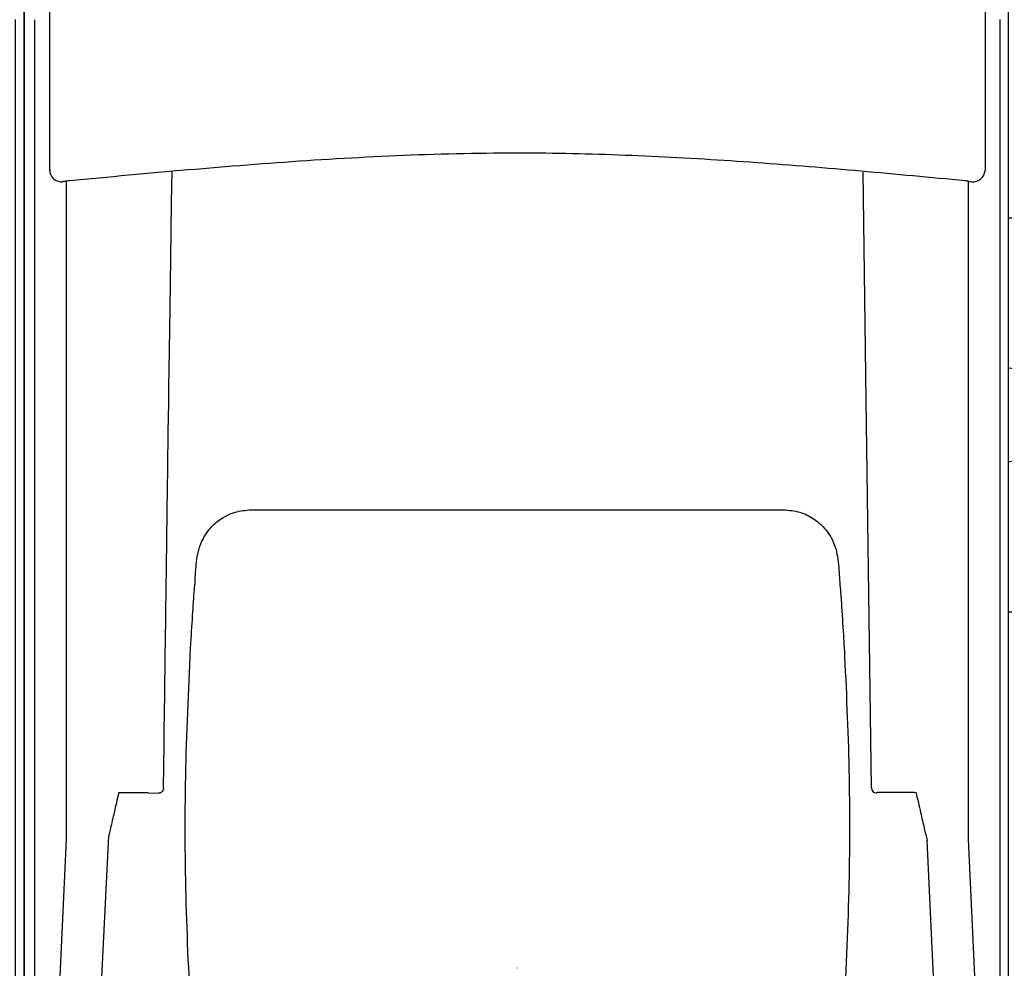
# Model space of a CAD drawing. Header units: millimetres. Extents: x -11513 to 3649, y 2330 to 12522.
# Tile 11 of 75: x -10183 to -10081, y 8346 to 8444. Entities that reach past the tile are written whole.
import ezdxf

# ---------------------------------------------------------------- set-up
doc = ezdxf.new("R2010")
doc.units = ezdxf.units.MM
doc.layers.add('Aparatura', color=7, linetype='Continuous')

# ---------------------------------------------------------------- blocks, each defined once
blk = doc.blocks.new('wspornik rozłączników')
at = {"layer": 'Aparatura', "linetype": 'Continuous'}
blk.add_lwpolyline([(0, 0), (780, 0), (780, 40), (0, 40)], close=True, dxfattribs=at)
for centre in [(139.68, 20), (164.68, 20), (189.68, 20), (214.68, 20), (239.68, 20)]:
    blk.add_ellipse(centre, major_axis=(10, 0), ratio=0.5, dxfattribs=at)
blk = doc.blocks.new('rozmieszczenie aparatury cz siłowa')
blk.add_blockref('wspornik rozłączników', (12.36, 654.49))
blk = doc.blocks.new('ARS400-6-V 400A PRO dół')
blk.add_wipeout([(0, 0), (100, 0), (100, -680), (0, -680)]).dxf.layer = 'Aparatura'
at = {"layer": 'Aparatura', "lineweight": 30}
for p, q in [((2.61, -206.83), (2.61, -181.46)), ((97.61, -181.46), (97.61, -206.83)), ((2.61, -206.9), (2.61, -206.83)), ((97.61, -206.83), (97.61, -206.9)), ((4.28, -207.99), (4.28, -274.83)), ((95.94, -274.83), (95.94, -207.99)), ((14.16, -269.63), (14.22, -265.22)), ((12.61, -270.13), (13.66, -270.14)), ((13.66, -270.14), (13.68, -270.14)), ((4.28, -274.83), (1.44, -336.99)), ((5.57, -336.91), (8.61, -274.47)), ((94.65, -336.91), (91.72, -274.95)), ((98.78, -336.99), (95.94, -274.83))]:
    blk.add_line(p, q, dxfattribs=at)
at = {"layer": 'Aparatura'}
for p, q in [((1.11, -201.63), (1.11, -201.63)), ((1.11, -201.63), (1.11, -201.63)), ((1.11, -229.53), (1.11, -201.63)), ((99.11, -201.62), (99.11, -201.63)), ((99.11, -201.63), (99.11, -201.63)), ((99.11, -201.63), (99.11, -226.52)), ((99.11, -226.52), (99.11, -348.99)), ((1.11, -335.01), (1.11, -229.53)), ((86.05, -269.63), (86.07, -269.62))]:
    blk.add_line(p, q, dxfattribs=at)
at = {"layer": 'Aparatura', "color": 30}
blk.add_line((50.11, -287.93), (50.11, -287.9), dxfattribs=at)
at = {"layer": 'Aparatura'}
blk.add_lwpolyline([(0, -680), (100, -680), (100, -10), (0, -10)], close=True, dxfattribs=at)
at = {"layer": 'Aparatura', "lineweight": 30, "flags": 128}
blk.add_lwpolyline([(86.07, -269.62), (85.54, -230.17), (85.23, -207.07)], dxfattribs=at)
at = {"layer": 'Aparatura', "lineweight": 30}
for centre, radius, start, end in [((3.81, -206.83), 1.2, 180.0197, 275.1592), ((96.4, -206.82), 1.21, 265.1883, 356.4836), ((86.57, -269.61), 0.5, 180.8229, 270.1368)]:
    blk.add_arc(centre, radius, start, end, dxfattribs=at)
at = {"layer": 'Aparatura'}
for points, knots in [([(1.11, -201.63), (1.11, -201.58), (1.11, -201.02), (1.11, -199.28), (1.11, -195.96), (1.11, -193.18), (1.11, -191.56)], [0, 0, 0, 0, 0.012523, 0.168534, 0.514973, 1, 1, 1, 1]), ([(99.11, -191.53), (99.11, -193.31), (99.11, -196.55), (99.11, -199.84), (99.11, -201.58), (99.11, -201.62)], [0, 0, 0, 0, 0.473746, 0.987525, 1, 1, 1, 1]), ([(17.26, -249.99), (17.29, -249.67), (17.39, -248.65), (17.44, -246.92), (17.77, -244.98), (18.69, -243.38), (19.9, -242.26), (21.41, -241.5), (22.51, -241.41), (23.07, -241.36)], [0, 0, 0, 0, 0.091775, 0.284915, 0.475877, 0.614361, 0.743636, 0.87171, 1, 1, 1, 1]), ([(23.07, -241.36), (24.33, -241.36), (26.87, -241.36), (29.41, -241.36), (44.6, -241.36)], [0, 0, 0, 0, 0.500045, 1, 1, 1, 1]), ([(44.6, -241.36), (70.81, -241.36), (73.35, -241.36), (75.88, -241.36), (77.15, -241.36)], [0, 0, 0, 0, 0.50008, 1, 1, 1, 1]), ([(77.15, -241.36), (77.7, -241.41), (78.81, -241.5), (80.32, -242.26), (81.53, -243.38), (82.45, -244.98), (82.78, -246.93), (82.83, -248.65), (82.93, -249.67), (82.96, -249.99)], [0, 0, 0, 0, 0.128289, 0.256359, 0.385601, 0.524136, 0.715263, 0.908569, 1, 1, 1, 1]), ([(16.9, -255.68), (16.91, -255.42), (17, -254.11), (17.12, -252.22), (17.22, -250.56), (17.26, -249.99)], [0, 0, 0, 0, 0.141832, 0.709308, 1, 1, 1, 1]), ([(82.96, -249.99), (82.98, -250.27), (83.07, -251.65), (83.19, -253.56), (83.29, -255.14), (83.32, -255.68)], [0, 0, 0, 0, 0.141832, 0.709307, 1, 1, 1, 1]), ([(16.87, -256.29), (16.87, -256.18), (16.88, -255.96), (16.89, -255.77), (16.9, -255.68)], [0, 0, 0, 0, 0.506163, 1, 1, 1, 1]), ([(83.32, -255.68), (83.33, -255.77), (83.34, -255.96), (83.35, -256.18), (83.35, -256.29)], [0, 0, 0, 0, 0.505864, 1, 1, 1, 1]), ([(22.17, -332.15), (21.42, -328.13), (19.91, -320.07), (18.26, -307.7), (17.06, -295.07), (16.42, -282.19), (16.29, -269.25), (16.67, -260.61), (16.87, -256.29)], [0, 0, 0, 0, 0.16113, 0.322537, 0.491106, 0.659992, 0.829834, 1, 1, 1, 1]), ([(83.35, -256.29), (83.54, -260.38), (83.91, -268.57), (83.82, -281.06), (83.25, -293.73), (82.09, -306.58), (80.42, -319.41), (78.84, -327.9), (78.04, -332.15)], [0, 0, 0, 0, 0.161125, 0.322525, 0.491093, 0.659978, 0.829827, 1, 1, 1, 1])]:
    blk.add_open_spline(points, degree=3, knots=knots, dxfattribs=at)
at = {"layer": 'Aparatura', "lineweight": 30}
for points, knots in [([(95.6, -207.93), (92.08, -207.6), (85.03, -206.94), (74.41, -206.06), (63.74, -205.41), (52.54, -205.05), (40.83, -205.2), (28.71, -205.85), (16.64, -206.8), (8.62, -207.56), (4.61, -207.93)], [0, 0, 0, 0, 0.1169047, 0.233798, 0.3511371, 0.4684416, 0.6009973, 0.7341906, 0.8670485, 1, 1, 1, 1]), ([(14.22, -265.24), (14.29, -260.21), (14.39, -252.99), (14.5, -244.68), (14.54, -241.39), (15.03, -206.97)], [0, 0, 0, 0, 0.604979, 0.8686, 1, 1, 1, 1]), ([(4.61, -207.93), (4.53, -207.94), (4.35, -207.96), (4.13, -207.99), (3.97, -208.01), (3.92, -208.02), (3.92, -208.02), (3.92, -208.03)], [0, 0, 0, 0, 0.235184, 0.470409, 0.705475, 0.939736, 1, 1, 1, 1]), ([(95.94, -207.99), (95.94, -207.99), (95.94, -207.99), (95.94, -207.99), (95.94, -207.99), (95.74, -207.95), (95.63, -207.94), (95.6, -207.93)], [0, 0, 0, 0, 0.2331762, 0.4663217, 0.7002331, 0.9350516, 1, 1, 1, 1]), ([(95.94, -207.99), (96.05, -208), (96.18, -208.02), (96.29, -208.03), (96.3, -208.03)], [0, 0, 0, 0, 0.938489, 1, 1, 1, 1]), ([(14.16, -269.63), (14.16, -269.63), (14.17, -269.69), (14.15, -269.81), (14.07, -269.96), (13.94, -270.07), (13.81, -270.13), (13.72, -270.13), (13.68, -270.14)], [0, 0, 0, 0, 0.0046894, 0.2432763, 0.5228477, 0.7218656, 0.8605765, 1, 1, 1, 1]), ([(9.61, -270.13), (9.46, -270.79), (9.18, -271.99), (8.81, -273.6), (8.59, -274.54), (8.61, -274.47)], [0, 0, 0, 0, 0.411993, 0.746215, 1, 1, 1, 1]), ([(12.61, -270.13), (12.23, -270.13), (11.23, -270.13), (10.23, -270.13), (9.61, -270.13)], [0, 0, 0, 0, 0.3809799, 1, 1, 1, 1]), ([(88.28, -270.07), (88.17, -270.07), (87.9, -270.07), (87.46, -270.07), (87.03, -270.08), (86.72, -270.09), (86.59, -270.1), (86.58, -270.11), (86.57, -270.11)], [0, 0, 0, 0, 0.125957, 0.327408, 0.528917, 0.730513, 0.93218, 1, 1, 1, 1]), ([(90.61, -270.13), (90.61, -270.13), (90.44, -270.07), (89.84, -270.07), (89.05, -270.07), (88.28, -270.07)], [0, 0, 0, 0, 0.002184, 0.03228, 1, 1, 1, 1]), ([(90.61, -270.13), (90.76, -270.79), (91.04, -271.99), (91.41, -273.6), (91.63, -274.54), (91.72, -274.95)], [0, 0, 0, 0, 0.411993, 0.746215, 1, 1, 1, 1])]:
    blk.add_open_spline(points, degree=3, knots=knots, dxfattribs=at)

msp = doc.modelspace()

# ---------------------------------------------------------------- block references
at = {"xscale": 1.02, "yscale": 1.02, "zscale": 1.02}
msp.add_blockref('rozmieszczenie aparatury cz siłowa', (-10340.19, 7714.97), dxfattribs=at)

# ---------------------------------------------------------------- next in the draw order: block references
msp.add_blockref('ARS400-6-V 400A PRO dół', (-10182.16, 8639.31), dxfattribs=at)

# ---------------------------------------------------------------- next in the draw order: block references
msp.add_blockref('ARS400-6-V 400A PRO dół', (-10284.16, 8639.31), dxfattribs=at)

doc.saveas('drawing.dxf')
